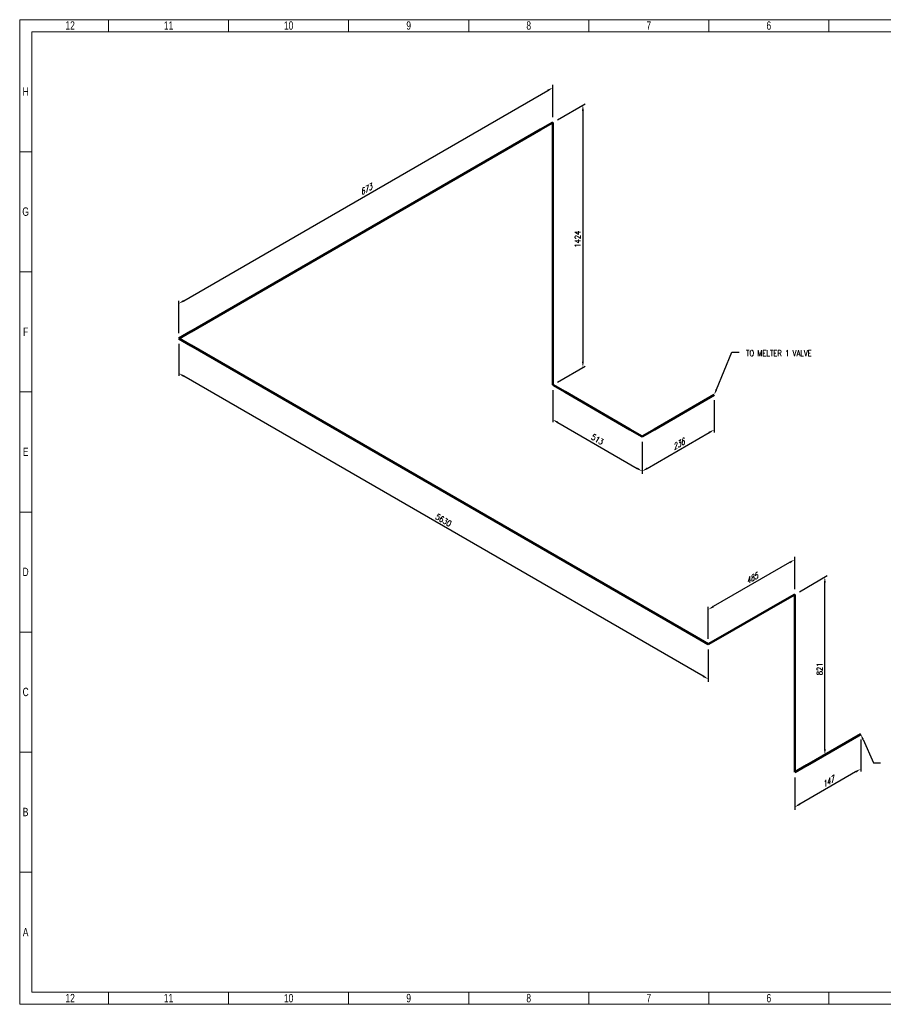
# Model space of a CAD drawing. Header units: millimetres. Extents: x 0 to 594, y 0 to 424.
# Tile 1 of 12: x 0 to 372, y 0 to 424. Entities that reach past the tile are written whole.
import ezdxf
from ezdxf import colors
from ezdxf.entities.mleader import LeaderData, LeaderLine
from ezdxf.math import Vec2, Vec3

# ---------------------------------------------------------------- set-up
doc = ezdxf.new("R2010")
doc.units = ezdxf.units.MM
doc.header["$LTSCALE"] = 0.25
doc.layers.add('Annotation', color=7, linetype='Continuous')
doc.layers.add('Dimension', color=1, linetype='Continuous')
doc.layers.add('Pipe Small Bore', color=30, linetype='Continuous', lineweight=50)
doc.styles.add('AdskIsoAnnotation', font='romans.shx', dxfattribs={"width": 0.8, "height": 1})
doc.styles.add('AdskIsoMetric', font='romans.shx', dxfattribs={"width": 0.8, "height": 2.5})
doc.styles.add('AdskIsoMetric-30', font='romans.shx', dxfattribs={"width": 0.8, "height": 2.5})
doc.styles.add('AdskIsoMetric30', font='romans.shx', dxfattribs={"width": 0.8, "oblique": 30, "height": 2.5})
doc.styles.add('SLDTEXTSTYLE3', font='TXT', dxfattribs={"width": 0.75})
doc.styles.get("Standard").update_dxf_attribs({"font": 'arial.ttf'})
doc.dimstyles.new('AdskIsoMetric', dxfattribs={"dimtxt": 2.5, "dimasz": 2.5, "dimexe": 1, "dimexo": 2, "dimgap": 0.8, "dimtad": 1, "dimdec": 0, "dimrnd": 1, "dimzin": 0, "dimdsep": 46, "dimtxsty": 'AdskIsoMetric', "dimcen": 0, "dimclrt": 7, "dimadec": 0, "dimazin": 0, "dimtfac": 1, "dimtdec": 0, "dimtmove": 1, "dimatfit": 3, "dimfxl": 1, "dimtfill": 1, "dimfrac": 2, "dimtolj": 1, "dimtzin": 0, "dimarcsym": 0})

# ---------------------------------------------------------------- blocks, each defined once
blk = doc.blocks.new('*D17')
at = {"layer": 'Defpoints', "color": 0, "transparency": 16777216}
for p in [(299.33, 262.61), (299.33, 247.61), (268.31, 244.7)]:
    blk.add_point(p, dxfattribs=at)
at = {"layer": 'Dimension', "color": 0, "lineweight": -2, "transparency": 16777216}
for p, q in [((299.33, 260.3), (299.33, 246.45)), ((270.48, 230.95), (297.16, 246.36)), ((268.31, 242.39), (268.31, 228.55))]:
    blk.add_line(p, q, dxfattribs=at)
at = {"layer": 'Dimension', "color": 0, "transparency": 16777216}
for points in [[(296.95, 246.72), (297.37, 246), (299.33, 247.61)], [(270.27, 231.31), (270.68, 230.59), (268.31, 229.7)]]:
    blk.add_solid(points, dxfattribs=at)
at = {"layer": 'Dimension', "color": 7, "transparency": 16777216, "insert": (283.82, 241.24), "char_height": 2.5, "attachment_point": 5, "rotation": 30, "style": 'AdskIsoMetric30', "bg_fill": 3, "box_fill_scale": 1.1, "bg_fill_color": 256, "bg_fill_true_color": 13158600, "bg_fill_transparency": 0}
blk.add_mtext('\\A1;236', dxfattribs=at)
blk = doc.blocks.new('*D18')
at = {"layer": 'Defpoints', "color": 0, "transparency": 16777216}
for p in [(229.75, 266.97), (268.31, 244.7), (268.31, 229.7)]:
    blk.add_point(p, dxfattribs=at)
at = {"layer": 'Dimension', "color": 0, "lineweight": -2, "transparency": 16777216}
for p, q in [((229.75, 264.66), (229.75, 250.81)), ((231.91, 250.72), (266.15, 230.95)), ((268.31, 242.39), (268.31, 228.55))]:
    blk.add_line(p, q, dxfattribs=at)
at = {"layer": 'Dimension', "color": 0, "transparency": 16777216}
for points in [[(232.12, 251.08), (231.7, 250.36), (229.75, 251.97)], [(266.35, 231.31), (265.94, 230.59), (268.31, 229.7)]]:
    blk.add_solid(points, dxfattribs=at)
at = {"layer": 'Dimension', "color": 7, "transparency": 16777216, "insert": (249.03, 243.42), "char_height": 2.5, "attachment_point": 5, "rotation": 330, "style": 'AdskIsoMetric-30', "bg_fill": 3, "box_fill_scale": 1.1, "bg_fill_color": 256, "bg_fill_true_color": 13158600, "bg_fill_transparency": 0}
blk.add_mtext('\\A1;513', dxfattribs=at)
blk = doc.blocks.new('*D19')
at = {"layer": 'Defpoints', "color": 0, "transparency": 16777216}
for p in [(229.75, 380), (242.74, 274.47), (229.75, 266.97)]:
    blk.add_point(p, dxfattribs=at)
at = {"layer": 'Dimension', "color": 0, "lineweight": -2, "transparency": 16777216}
for p, q in [((231.75, 381.15), (243.74, 388.08)), ((242.74, 385), (242.74, 276.97)), ((231.75, 268.12), (243.74, 275.04))]:
    blk.add_line(p, q, dxfattribs=at)
at = {"layer": 'Dimension', "color": 0, "transparency": 16777216}
for points in [[(242.32, 385), (243.15, 385), (242.74, 387.5)], [(242.32, 276.97), (243.15, 276.97), (242.74, 274.47)]]:
    blk.add_solid(points, dxfattribs=at)
at = {"layer": 'Dimension', "color": 7, "transparency": 16777216, "insert": (240.5, 329.69), "char_height": 2.5, "attachment_point": 5, "rotation": 90, "style": 'AdskIsoMetric-30', "bg_fill": 3, "box_fill_scale": 1.1, "bg_fill_color": 256, "bg_fill_true_color": 13158600, "bg_fill_transparency": 0}
blk.add_mtext('\\A1;1424', dxfattribs=at)
blk = doc.blocks.new('*D20')
at = {"layer": 'Defpoints', "color": 0, "transparency": 16777216}
for p in [(229.75, 395), (229.75, 380), (68.53, 286.92)]:
    blk.add_point(p, dxfattribs=at)
at = {"layer": 'Dimension', "color": 0, "lineweight": -2, "transparency": 16777216}
for p, q in [((229.75, 382.31), (229.75, 396.15)), ((70.7, 303.17), (227.58, 393.75)), ((68.53, 289.23), (68.53, 303.08))]:
    blk.add_line(p, q, dxfattribs=at)
at = {"layer": 'Dimension', "color": 0, "transparency": 16777216}
for points in [[(227.37, 394.11), (227.79, 393.39), (229.75, 395)], [(70.49, 303.53), (70.91, 302.81), (68.53, 301.92)]]:
    blk.add_solid(points, dxfattribs=at)
at = {"layer": 'Dimension', "color": 7, "transparency": 16777216, "insert": (149.14, 351.05), "char_height": 2.5, "attachment_point": 5, "rotation": 30, "style": 'AdskIsoMetric30', "bg_fill": 3, "box_fill_scale": 1.1, "bg_fill_color": 256, "bg_fill_true_color": 13158600, "bg_fill_transparency": 0}
blk.add_mtext('\\A1;673', dxfattribs=at)
blk = doc.blocks.new('*D21')
at = {"layer": 'Defpoints', "color": 0, "transparency": 16777216}
for p in [(68.53, 286.92), (68.53, 271.92), (296.8, 155.13)]:
    blk.add_point(p, dxfattribs=at)
at = {"layer": 'Dimension', "color": 0, "lineweight": -2, "transparency": 16777216}
for p, q in [((68.53, 284.61), (68.53, 270.77)), ((294.63, 141.38), (70.7, 270.67)), ((296.8, 152.83), (296.8, 138.98))]:
    blk.add_line(p, q, dxfattribs=at)
at = {"layer": 'Dimension', "color": 0, "transparency": 16777216}
for points in [[(70.91, 271.03), (70.49, 270.31), (68.53, 271.92)], [(294.84, 141.75), (294.42, 141.02), (296.8, 140.13)]]:
    blk.add_solid(points, dxfattribs=at)
at = {"layer": 'Dimension', "color": 7, "transparency": 16777216, "insert": (182.67, 208.62), "char_height": 2.5, "attachment_point": 5, "rotation": 330, "style": 'AdskIsoMetric-30', "bg_fill": 3, "box_fill_scale": 1.1, "bg_fill_color": 256, "bg_fill_true_color": 13158600, "bg_fill_transparency": 0}
blk.add_mtext('\\A1;5630', dxfattribs=at)
blk = doc.blocks.new('*D22')
at = {"layer": 'Defpoints', "color": 0, "transparency": 16777216}
for p in [(334.03, 176.63), (296.8, 170.13), (296.8, 155.13)]:
    blk.add_point(p, dxfattribs=at)
at = {"layer": 'Dimension', "color": 0, "lineweight": -2, "transparency": 16777216}
for p, q in [((334.03, 178.94), (334.03, 192.79)), ((331.86, 190.38), (298.96, 171.38)), ((296.8, 157.44), (296.8, 171.29))]:
    blk.add_line(p, q, dxfattribs=at)
at = {"layer": 'Dimension', "color": 0, "transparency": 16777216}
for points in [[(331.66, 190.74), (332.07, 190.02), (334.03, 191.63)], [(298.75, 171.75), (299.17, 171.02), (296.8, 170.13)]]:
    blk.add_solid(points, dxfattribs=at)
at = {"layer": 'Dimension', "color": 7, "transparency": 16777216, "insert": (315.41, 183.47), "char_height": 2.5, "attachment_point": 5, "rotation": 30, "style": 'AdskIsoMetric30', "bg_fill": 3, "box_fill_scale": 1.1, "bg_fill_color": 256, "bg_fill_true_color": 13158600, "bg_fill_transparency": 0}
blk.add_mtext('\\A1;485', dxfattribs=at)
blk = doc.blocks.new('*D23')
at = {"layer": 'Defpoints', "color": 0, "transparency": 16777216}
for p in [(347.02, 184.13), (334.03, 176.63), (334.03, 100)]:
    blk.add_point(p, dxfattribs=at)
at = {"layer": 'Dimension', "color": 0, "lineweight": -2, "transparency": 16777216}
for p, q in [((336.03, 177.79), (348.02, 184.71)), ((347.02, 110), (347.02, 181.63))]:
    blk.add_line(p, q, dxfattribs=at)
at = {"layer": 'Dimension', "color": 0, "transparency": 16777216}
for points in [[(346.6, 181.63), (347.44, 181.63), (347.02, 184.13)], [(346.6, 110), (347.44, 110), (347.02, 107.5)]]:
    blk.add_solid(points, dxfattribs=at)
at = {"layer": 'Dimension', "color": 7, "transparency": 16777216, "insert": (344.78, 144.52), "char_height": 2.5, "attachment_point": 5, "rotation": 90, "style": 'AdskIsoMetric-30', "bg_fill": 3, "box_fill_scale": 1.1, "bg_fill_color": 256, "bg_fill_true_color": 13158600, "bg_fill_transparency": 0}
blk.add_mtext('\\A1;821', dxfattribs=at)
blk = doc.blocks.new('*D24')
at = {"layer": 'Defpoints', "color": 0, "transparency": 16777216}
for p in [(362.47, 116.42), (334.03, 100), (334.03, 85)]:
    blk.add_point(p, dxfattribs=at)
at = {"layer": 'Dimension', "color": 0, "lineweight": -2, "transparency": 16777216}
for p, q in [((362.47, 114.11), (362.47, 100.26)), ((334.03, 97.69), (334.03, 83.85)), ((360.3, 100.17), (336.19, 86.25))]:
    blk.add_line(p, q, dxfattribs=at)
at = {"layer": 'Dimension', "color": 0, "transparency": 16777216}
for points in [[(360.09, 100.53), (360.51, 99.81), (362.47, 101.42)], [(335.99, 86.61), (336.4, 85.89), (334.03, 85)]]:
    blk.add_solid(points, dxfattribs=at)
at = {"layer": 'Dimension', "color": 7, "transparency": 16777216, "insert": (348.25, 95.8), "char_height": 2.5, "attachment_point": 5, "rotation": 30, "style": 'AdskIsoMetric30', "bg_fill": 3, "box_fill_scale": 1.1, "bg_fill_color": 256, "bg_fill_true_color": 13158600, "bg_fill_transparency": 0}
blk.add_mtext('\\A1;147', dxfattribs=at)
blk = doc.blocks.new('Elbow-1-Iso2DSkew90')
at = {"color": 0, "linetype": 'ByBlock', "lineweight": -2, "extrusion": (-6.85984e-12, -0.816497, -0.57735)}
for p, q in [((0, 0), (-5.3, 3.06)), ((5.3, 3.06), (0, 0)), ((0, 0), (0, 0))]:
    blk.add_line(p, q, dxfattribs=at)
blk = doc.blocks.new('Elbow-2-Iso2DSkew90')
at = {"color": 0, "linetype": 'ByBlock', "lineweight": -2, "extrusion": (6.51685e-11, -0.816497, -0.57735)}
for p, q in [((0, 0), (5.3, 3.06)), ((0, 0), (0, 0)), ((5.3, -3.06), (0, 0))]:
    blk.add_line(p, q, dxfattribs=at)
blk = doc.blocks.new('Elbow-1-Iso2DSkew0')
at = {"color": 0, "linetype": 'ByBlock', "lineweight": -2, "extrusion": (0.707107, -0.408248, 0.57735)}
for p, q in [((0, 0), (-5.3, -3.06)), ((0, 0), (0, 0)), ((0, -6.12), (0, 0))]:
    blk.add_line(p, q, dxfattribs=at)
blk = doc.blocks.new('Elbow-3-Iso2DSkew90')
at = {"color": 0, "linetype": 'ByBlock', "lineweight": -2, "extrusion": (-0.707107, 0.408248, -0.57735)}
for p, q in [((0, 0), (0, 6.12)), ((5.3, 3.06), (0, 0)), ((0, 0), (0, 0))]:
    blk.add_line(p, q, dxfattribs=at)
blk = doc.blocks.new('Elbow-4-Iso2DSkew90')
at = {"color": 0, "linetype": 'ByBlock', "lineweight": -2, "extrusion": (-0.707107, 0.408248, -0.57735)}
for p, q in [((-5.3, -3.06), (0, 0)), ((0, 0), (0, -6.12)), ((0, 0), (0, 0))]:
    blk.add_line(p, q, dxfattribs=at)
blk = doc.blocks.new('Elbow-5-Iso2DSkew90')
at = {"color": 0, "linetype": 'ByBlock', "lineweight": -2, "extrusion": (0, 0.816497, 0.57735)}
for p, q in [((-5.3, 3.06), (0, 0)), ((0, 0), (5.3, 3.06)), ((0, 0), (0, 0))]:
    blk.add_line(p, q, dxfattribs=at)
blk = doc.blocks.new('Elbow-1-Iso2DSkew180')
at = {"color": 0, "linetype": 'ByBlock', "lineweight": -2, "extrusion": (-0.707107, -0.408248, 0.57735)}
for p, q in [((0, 6.12), (0, 0)), ((0, 0), (5.3, -3.06)), ((0, 0), (0, 0))]:
    blk.add_line(p, q, dxfattribs=at)
blk = doc.blocks.new('cajetin')
at = {"color": 7, "linetype": 'Continuous', "lineweight": 18}
for p, q in [((0, 0), (0, 615)), ((0, 615), (861, 615)), ((55.5, 607.5), (55.5, 615)), ((130.5, 607.5), (130.5, 615)), ((205.5, 607.5), (205.5, 615)), ((280.5, 607.5), (280.5, 615)), ((355.5, 607.5), (355.5, 615)), ((430.5, 607.5), (430.5, 615)), ((505.5, 607.5), (505.5, 615)), ((7.5, 7.5), (7.5, 607.5)), ((7.5, 607.5), (853.5, 607.5)), ((430.5, 607.5), (430.5, 607.5)), ((7.5, 532.5), (0, 532.5)), ((7.5, 457.5), (0, 457.5)), ((7.5, 382.5), (0, 382.5)), ((7.5, 307.5), (0, 307.5)), ((7.5, 307.5), (7.5, 307.5)), ((7.5, 232.5), (0, 232.5)), ((7.5, 157.5), (0, 157.5)), ((7.5, 82.5), (0, 82.5)), ((853.5, 7.5), (7.5, 7.5)), ((55.5, 7.5), (55.5, 0)), ((130.5, 7.5), (130.5, 0)), ((205.5, 7.5), (205.5, 0)), ((280.5, 7.5), (280.5, 0)), ((355.5, 7.5), (355.5, 0)), ((430.5, 7.5), (430.5, 7.5)), ((430.5, 7.5), (430.5, 0)), ((505.5, 7.5), (505.5, 0)), ((861, 0), (0, 0))]:
    blk.add_line(p, q, dxfattribs=at)
at = {"color": 7, "linetype": 'Continuous', "lineweight": 0, "char_height": 5.25, "attachment_point": 2, "style": 'SLDTEXTSTYLE3'}
for s, insert in [('12', (31.51, 613.99)), ('11', (93.01, 613.99)), ('10', (168.01, 613.99)), ('9', (243.01, 613.99)), ('8', (318.01, 613.99)), ('7', (393.01, 613.99)), ('6', (468.01, 613.99)), ('H', (3.75, 572.74)), ('G', (3.68, 497.74)), ('F', (3.71, 422.74)), ('E', (3.74, 347.74)), ('D', (3.68, 272.74)), ('C', (3.73, 197.74)), ('B', (3.69, 122.74)), ('A', (3.7, 47.74)), ('12', (31.51, 6.49)), ('11', (93.01, 6.49)), ('10', (168.01, 6.49)), ('9', (243.01, 6.49)), ('8', (318.01, 6.49)), ('7', (393.01, 6.49)), ('6', (468.01, 6.49))]:
    blk.add_mtext(s, dxfattribs=dict(at, insert=insert))

msp = doc.modelspace()

# ---------------------------------------------------------------- leaders
at = {"layer": 'Annotation'}
ml = msp.add_multileader_mtext('Standard', dxfattribs=at)
ml.set_content('')
ml.set_leader_properties()
ml.build(insert=Vec2(0, 0))
ml.multileader.update_dxf_attribs({"dogleg_length": 3.062, "arrow_head_size": 2.5})
ctx = ml.context
ctx.base_point, ctx.arrow_head_size = Vec3(303.938, 281), 2.5
notes = []
notes.append((ctx, [(0, (1, 1, 0), (307, 281), (1, 0), 3.062, [(0, [(299.326, 262.608)], 0, [])])]))
ctx.mtext, ml.multileader.dxf.content_type = None, 0
ml = msp.add_multileader_mtext('Standard', dxfattribs=at)
ml.set_content('')
ml.set_leader_properties()
ml.build(insert=Vec2(0, 0))
ml.multileader.update_dxf_attribs({"dogleg_length": 3.062, "arrow_head_size": 2.5})
ctx = ml.context
ctx.base_point, ctx.arrow_head_size = Vec3(364.938, 104), 2.5
notes.append((ctx, [(0, (1, 1, 0), (368, 104), (1, 0), 3.062, [(0, [(362.467, 116.418)], 0, [])])]))
ctx.mtext, ml.multileader.dxf.content_type = None, 0
for ctx, leaders in notes:
    for number, flags, end, landing, length, lines in leaders:
        leader = LeaderData()
        leader.index, (leader.has_last_leader_line, leader.has_dogleg_vector, leader.attachment_direction) = number, flags
        leader.last_leader_point, leader.dogleg_vector, leader.dogleg_length = Vec3(end), Vec3(landing), length
        for number, points, colour, breaks in lines:
            line = LeaderLine()
            line.index, line.vertices, line.color, line.breaks = number, Vec3.list(points), colors.encode_raw_color(colour), breaks
            leader.lines.append(line)
        ctx.leaders.append(leader)

# ---------------------------------------------------------------- next in the draw order: dimensions: what is measured, and where the dimension line sits
at = {"layer": 'Dimension'}
dim = msp.add_linear_dim(base=(299.326, 247.608), p1=(268.311, 244.702), p2=(299.326, 262.608), angle=30, text='236', dimstyle='AdskIsoMetric', override={"dimtad": 0, "dimlfac": 6.587896, "dimtxsty": 'AdskIsoMetric30', "dimse1": 0, "dimse2": 0, "dimsd1": 0, "dimsd2": 0, "dimtmove": 1}, dxfattribs=at)
dim.commit()
dim.dimension.update_dxf_attribs({"geometry": '*D17', "text_midpoint": (283.819, 241.241), "dimtype": 160})

# ---------------------------------------------------------------- next in the draw order: dimensions: what is measured, and where the dimension line sits
dim = msp.add_linear_dim(base=(268.311, 229.702), p1=(229.745, 266.968), p2=(268.311, 244.702), angle=330, text='513', dimstyle='AdskIsoMetric', override={"dimtad": 0, "dimlfac": 11.525633, "dimtxsty": 'AdskIsoMetric-30', "dimse1": 0, "dimse2": 0, "dimsd1": 0, "dimsd2": 0, "dimtmove": 1}, dxfattribs=at)
dim.commit()
dim.dimension.update_dxf_attribs({"geometry": '*D18', "text_midpoint": (249.028, 243.421), "dimtype": 160})

# ---------------------------------------------------------------- next in the draw order: dimensions: what is measured, and where the dimension line sits
dim = msp.add_linear_dim(base=(242.736, 274.468), p1=(229.745, 380), p2=(229.745, 266.968), angle=270, text='1424', dimstyle='AdskIsoMetric', override={"dimtad": 0, "dimlfac": 12.595491, "dimtxsty": 'AdskIsoMetric-30', "dimse1": 0, "dimse2": 0, "dimsd1": 0, "dimsd2": 0, "dimtmove": 1}, dxfattribs=at)
dim.commit()
dim.dimension.update_dxf_attribs({"geometry": '*D19', "text_midpoint": (240.496, 329.691), "dimtype": 160})

# ---------------------------------------------------------------- next in the draw order: dimensions: what is measured, and where the dimension line sits
dim = msp.add_linear_dim(base=(229.745, 395), p1=(68.533, 286.924), p2=(229.745, 380), angle=30, text='673', dimstyle='AdskIsoMetric', override={"dimtad": 0, "dimlfac": 3.613606, "dimtxsty": 'AdskIsoMetric30', "dimse1": 0, "dimse2": 0, "dimsd1": 0, "dimsd2": 0, "dimtmove": 1}, dxfattribs=at)
dim.commit()
dim.dimension.update_dxf_attribs({"geometry": '*D20', "text_midpoint": (149.139, 351.048), "dimtype": 160})

# ---------------------------------------------------------------- next in the draw order: linework, layer by layer
at = {"layer": 'Pipe Small Bore'}
msp.add_lwpolyline([(224.442, 376.938), (73.836, 289.986)], dxfattribs=at)

# ---------------------------------------------------------------- next in the draw order: block references
msp.add_blockref('Elbow-4-Iso2DSkew90', (229.745, 380), dxfattribs=at)

# ---------------------------------------------------------------- next in the draw order: dimensions: what is measured, and where the dimension line sits
at = {"layer": 'Dimension'}
dim = msp.add_linear_dim(base=(68.533, 271.924), p1=(296.798, 155.135), p2=(68.533, 286.924), angle=150, text='5630', dimstyle='AdskIsoMetric', override={"dimtad": 0, "dimlfac": 21.360844, "dimtxsty": 'AdskIsoMetric-30', "dimse1": 0, "dimse2": 0, "dimsd1": 0, "dimsd2": 0, "dimtmove": 1}, dxfattribs=at)
dim.commit()
dim.dimension.update_dxf_attribs({"geometry": '*D21', "text_midpoint": (182.665, 208.616), "dimtype": 160})

# ---------------------------------------------------------------- next in the draw order: linework, layer by layer
at = {"layer": 'Pipe Small Bore'}
for points in [[(229.745, 273.091), (229.745, 373.876)], [(73.836, 283.862), (291.495, 158.197)], [(263.008, 247.763), (235.049, 263.906)], [(299.326, 262.608), (273.615, 247.763)]]:
    msp.add_lwpolyline(points, dxfattribs=at)

# ---------------------------------------------------------------- next in the draw order: block references
for name, p in [('Elbow-2-Iso2DSkew90', (68.533, 286.924)), ('Elbow-1-Iso2DSkew180', (229.745, 266.968)), ('Elbow-5-Iso2DSkew90', (268.311, 244.702))]:
    msp.add_blockref(name, p, dxfattribs=at)

# ---------------------------------------------------------------- next in the draw order: dimensions: what is measured, and where the dimension line sits
at = {"layer": 'Dimension'}
dim = msp.add_linear_dim(base=(296.798, 170.135), p1=(334.03, 176.631), p2=(296.798, 155.135), angle=210, text='485', dimstyle='AdskIsoMetric', override={"dimtad": 0, "dimlfac": 11.28759, "dimtxsty": 'AdskIsoMetric30', "dimse1": 0, "dimse2": 0, "dimsd1": 0, "dimsd2": 0, "dimtmove": 1}, dxfattribs=at)
dim.commit()
dim.dimension.update_dxf_attribs({"geometry": '*D22', "text_midpoint": (315.414, 183.469), "dimtype": 160})

# ---------------------------------------------------------------- next in the draw order: linework, layer by layer
at = {"layer": 'Pipe Small Bore'}
msp.add_lwpolyline([(328.727, 173.569), (302.101, 158.197)], dxfattribs=at)

# ---------------------------------------------------------------- next in the draw order: block references
msp.add_blockref('Elbow-1-Iso2DSkew90', (296.798, 155.135), dxfattribs=at)

# ---------------------------------------------------------------- next in the draw order: dimensions: what is measured, and where the dimension line sits
at = {"layer": 'Dimension'}
dim = msp.add_linear_dim(base=(347.02, 184.131), p1=(334.03, 100), p2=(334.03, 176.631), angle=90, text='821', dimstyle='AdskIsoMetric', override={"dimtad": 0, "dimlfac": 10.709794, "dimtxsty": 'AdskIsoMetric-30', "dimse1": 1, "dimse2": 0, "dimsd1": 0, "dimsd2": 0, "dimtmove": 1}, dxfattribs=at)
dim.commit()
dim.dimension.update_dxf_attribs({"geometry": '*D23', "text_midpoint": (344.78, 144.522), "dimtype": 160})

# ---------------------------------------------------------------- next in the draw order: block references
at = {"layer": 'Pipe Small Bore'}
msp.add_blockref('Elbow-1-Iso2DSkew0', (334.03, 176.631), dxfattribs=at)

# ---------------------------------------------------------------- next in the draw order: dimensions: what is measured, and where the dimension line sits
at = {"layer": 'Dimension'}
dim = msp.add_linear_dim(base=(334.03, 85), p1=(362.467, 116.418), p2=(334.03, 100), angle=210, text='147', dimstyle='AdskIsoMetric', override={"dimtad": 0, "dimlfac": 4.487445, "dimtxsty": 'AdskIsoMetric30', "dimse1": 0, "dimse2": 0, "dimsd1": 0, "dimsd2": 0, "dimtmove": 1}, dxfattribs=at)
dim.commit()
dim.dimension.update_dxf_attribs({"geometry": '*D24', "text_midpoint": (348.249, 95.795), "dimtype": 160})

# ---------------------------------------------------------------- next in the draw order: linework, layer by layer
at = {"layer": 'Pipe Small Bore'}
for points in [[(334.03, 106.124), (334.03, 170.507)], [(362.467, 116.418), (339.333, 103.062)]]:
    msp.add_lwpolyline(points, dxfattribs=at)

# ---------------------------------------------------------------- next in the draw order: block references
at = {"xscale": 0.689895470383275, "yscale": 0.689895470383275, "zscale": 0.689895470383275}
msp.add_blockref('cajetin', (0, 0), dxfattribs=at)
at = {"layer": 'Pipe Small Bore'}
msp.add_blockref('Elbow-3-Iso2DSkew90', (334.03, 100), dxfattribs=at)

# ---------------------------------------------------------------- next in the draw order: texts
at = {"layer": 'Annotation', "insert": (313.08, 279.345), "char_height": 2.5, "attachment_point": 7, "style": 'AdskIsoAnnotation', "bg_fill": 3, "box_fill_scale": 1, "bg_fill_color": 256, "bg_fill_true_color": 13158600, "bg_fill_transparency": 0}
msp.add_mtext('TO MELTER 1 VALVE', dxfattribs=at)

doc.saveas('drawing.dxf')
